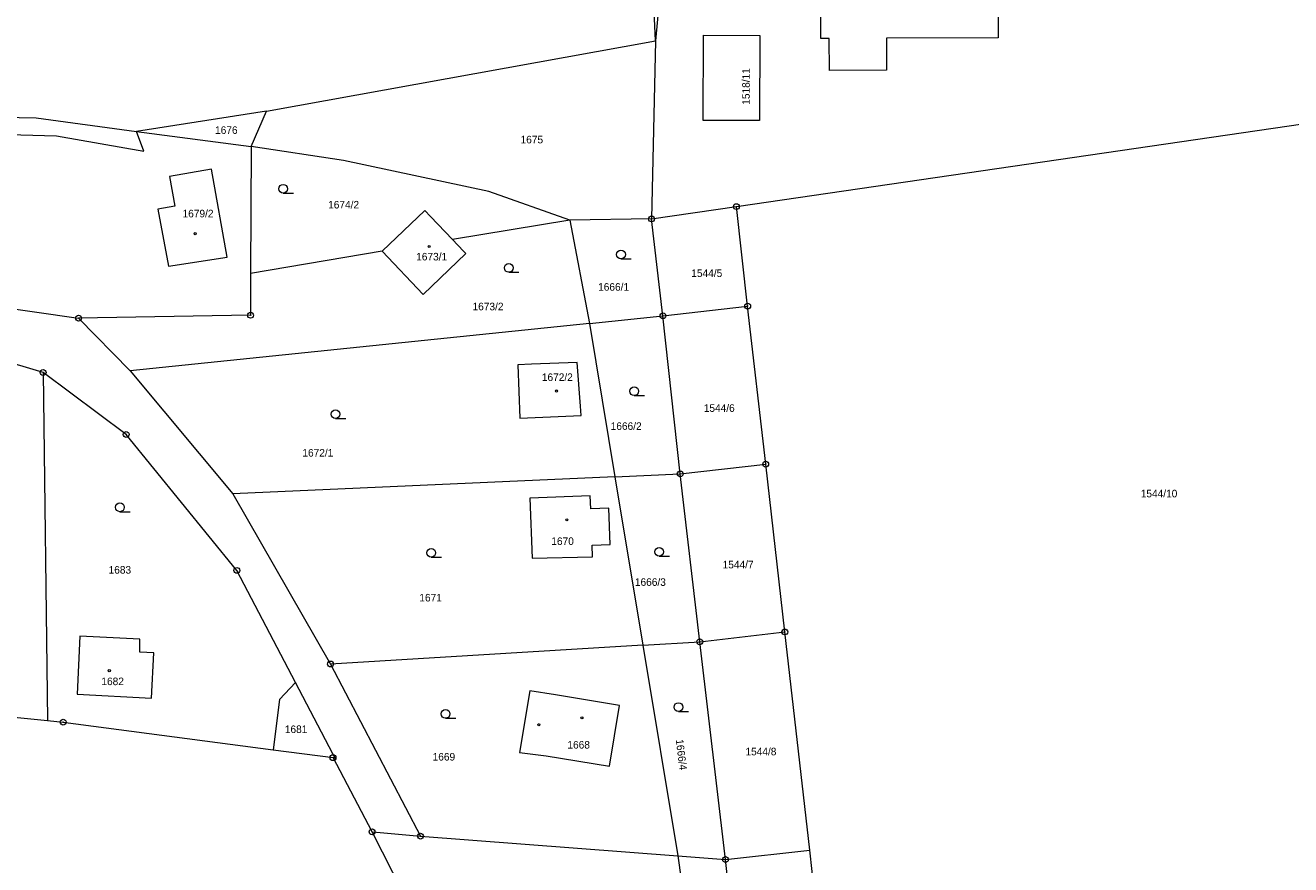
# Model space of a CAD drawing. Header units: metres. Extents: x -457056 to -456407, y -1113260 to -1112665.
# Tile 6 of 16: x -456850 to -456741, y -1113214 to -1113142. Entities that reach past the tile are written whole.
import ezdxf
from ezdxf.enums import TextEntityAlignment as Align

# ---------------------------------------------------------------- set-up
doc = ezdxf.new("R2010")
doc.units = ezdxf.units.M
for name, color, linetype, lineweight in [('KM_doplnkovy_popis', 7, 'Continuous', 0), ('KM_Parcelni_cislo', 7, 'Continuous', 0), ('KM_Plochy_katastr', 7, 'Continuous', 0), ('KM_Vlastnicka_hranice', 7, 'Continuous', 0)]:
    doc.layers.add(name, color=color, linetype=linetype, lineweight=lineweight)
doc.styles.add('Style-cs_Working', font='cs_Working.shx')

# ---------------------------------------------------------------- blocks, each defined once
blk = doc.blocks.new('4.02')
at = {"layer": 'KM_Plochy_katastr', "color": 251, "linetype": 'Continuous', "lineweight": 0}
blk.add_circle((-0.01, 0), 0.175, dxfattribs=at)
blk = doc.blocks.new('3.04')
at = {"layer": 'KM_Plochy_katastr', "color": 251, "linetype": 'Continuous', "lineweight": 0}
blk.add_line((0.01, 0), (1.76, 0), dxfattribs=at)
blk.add_circle((0.01, 0.75), 0.75, dxfattribs=at)
blk = doc.blocks.new('1.05')
at = {"layer": 'KM_doplnkovy_popis', "color": 251, "linetype": 'Continuous', "lineweight": 0}
for radius in [0.5, 0.0303]:
    blk.add_circle((0, 0), radius, dxfattribs=at)

msp = doc.modelspace()

# ---------------------------------------------------------------- linework, layer by layer
at = {"layer": 'KM_Vlastnicka_hranice', "linetype": 'Continuous'}
for p, q in [((-456794.12, -1113127.47), (-456795.45, -1113142.96)), ((-456828.85, -1113148.98), (-456795.45, -1113142.96)), ((-456795.45, -1113142.96), (-456795.8, -1113158.25)), ((-456788.52, -1113157.19), (-456725.53, -1113147.98)), ((-456828.85, -1113148.98), (-456840.01, -1113150.73)), ((-456830.18, -1113152.04), (-456828.85, -1113148.98)), ((-456840.01, -1113150.73), (-456830.18, -1113152.04)), ((-456830.18, -1113152.04), (-456830.22, -1113162.92)), ((-456812.9, -1113160.01), (-456814.78, -1113158.03)), ((-456795.8, -1113158.25), (-456788.52, -1113157.19)), ((-456787.55, -1113165.73), (-456788.52, -1113157.19)), ((-456802.81, -1113158.34), (-456812.9, -1113160.01)), ((-456795.8, -1113158.25), (-456802.81, -1113158.34)), ((-456802.81, -1113158.34), (-456801.12, -1113167.22)), ((-456794.82, -1113166.57), (-456795.8, -1113158.25)), ((-456811.95, -1113161), (-456812.9, -1113160.01)), ((-456818.93, -1113161), (-456830.22, -1113162.92)), ((-456830.22, -1113162.92), (-456830.23, -1113166.52)), ((-456794.82, -1113166.57), (-456787.55, -1113165.73)), ((-456786, -1113179.3), (-456787.55, -1113165.73)), ((-456830.23, -1113166.52), (-456844.99, -1113166.76)), ((-456844.99, -1113166.76), (-456840.57, -1113171.29)), ((-456801.12, -1113167.22), (-456794.82, -1113166.57)), ((-456793.34, -1113180.14), (-456794.82, -1113166.57)), ((-456848.04, -1113171.43), (-456860.63, -1113167.68)), ((-456801.12, -1113167.22), (-456840.57, -1113171.29)), ((-456801.12, -1113167.22), (-456798.96, -1113180.39)), ((-456848.04, -1113171.43), (-456847.66, -1113201.31)), ((-456840.57, -1113171.29), (-456831.75, -1113181.85)), ((-456793.34, -1113180.14), (-456786, -1113179.3)), ((-456784.36, -1113193.71), (-456786, -1113179.3)), ((-456798.96, -1113180.39), (-456831.75, -1113181.85)), ((-456798.96, -1113180.39), (-456793.34, -1113180.14)), ((-456798.96, -1113180.39), (-456796.56, -1113194.85)), ((-456791.66, -1113194.55), (-456793.34, -1113180.14)), ((-456831.75, -1113181.85), (-456823.36, -1113196.46)), ((-456791.66, -1113194.55), (-456784.36, -1113193.71)), ((-456782.22, -1113212.43), (-456784.36, -1113193.71)), ((-456796.56, -1113194.85), (-456823.36, -1113196.46)), ((-456796.56, -1113194.85), (-456791.66, -1113194.55)), ((-456796.56, -1113194.85), (-456793.54, -1113212.94)), ((-456789.45, -1113213.25), (-456791.66, -1113194.55)), ((-456823.36, -1113196.46), (-456815.64, -1113211.24)), ((-456861.52, -1113199.89), (-456847.66, -1113201.31)), ((-456828.3, -1113203.82), (-456823.15, -1113204.5)), ((-456819.8, -1113210.87), (-456823.15, -1113204.5)), ((-456808.13, -1113233.7), (-456819.8, -1113210.87)), ((-456815.64, -1113211.24), (-456793.54, -1113212.94)), ((-456789.45, -1113213.25), (-456782.22, -1113212.43)), ((-456781.61, -1113217.8), (-456782.22, -1113212.43)), ((-456793.54, -1113212.94), (-456789.45, -1113213.25)), ((-456788.67, -1113220.43), (-456789.45, -1113213.25))]:
    msp.add_line(p, q, dxfattribs=at)
at = {"layer": 'KM_Vlastnicka_hranice', "linetype": 'Continuous', "flags": 128}
for points in [[(-456795.45, -1113142.96), (-456796.15, -1113127.68), (-456791, -1113066.22), (-456789.12, -1113014.4), (-456793.24, -1112967.73), (-456797.64, -1112965.43), (-456811.57, -1112963.01)], [(-456780.54, -1113142.75), (-456781.28, -1113142.76), (-456781.31, -1113132.46), (-456775.6, -1113132.44), (-456775.61, -1113131.13), (-456772.2, -1113131.14), (-456772.19, -1113132.42), (-456766.03, -1113132.4), (-456766.04, -1113142.69), (-456775.64, -1113142.73), (-456775.63, -1113145.48), (-456780.52, -1113145.51), (-456780.54, -1113142.75)], [(-456791.38, -1113149.79), (-456791.33, -1113142.48), (-456786.49, -1113142.49), (-456786.54, -1113149.8), (-456791.38, -1113149.79)], [(-456868.96, -1113149.17), (-456848.64, -1113149.58), (-456840.01, -1113150.73)], [(-456872.44, -1113150.41), (-456846.9, -1113151.12), (-456839.39, -1113152.42), (-456840.01, -1113150.73)], [(-456802.81, -1113158.34), (-456809.76, -1113155.89), (-456822.25, -1113153.24), (-456830.18, -1113152.04)], [(-456838.18, -1113157.4), (-456837.28, -1113162.31), (-456832.25, -1113161.54), (-456833.59, -1113153.97), (-456837.19, -1113154.6), (-456836.74, -1113157.15), (-456838.18, -1113157.4)], [(-456814.78, -1113158.03), (-456815.27, -1113157.52), (-456818.93, -1113161)], [(-456818.93, -1113161), (-456815.4, -1113164.73), (-456811.74, -1113161.22), (-456811.95, -1113161)], [(-456870.8, -1113165.67), (-456860.34, -1113164.57), (-456844.99, -1113166.76)], [(-456801.9, -1113174.33), (-456802.2, -1113170.57), (-456806.1, -1113170.72), (-456807.28, -1113170.76), (-456807.11, -1113175.34), (-456801.84, -1113175.11), (-456801.9, -1113174.33)], [(-456826.36, -1113198.06), (-456831.41, -1113188.42), (-456840.91, -1113176.75), (-456848.04, -1113171.43)], [(-456806.25, -1113182.23), (-456806.04, -1113187.38), (-456800.87, -1113187.25), (-456800.91, -1113186.26), (-456799.34, -1113186.2), (-456799.46, -1113183.07), (-456801.02, -1113183.13), (-456801.06, -1113182.02), (-456806.25, -1113182.23)], [(-456838.74, -1113199.38), (-456838.53, -1113195.5), (-456839.73, -1113195.43), (-456839.73, -1113194.32), (-456844.89, -1113194.07), (-456845.11, -1113199.04), (-456838.74, -1113199.38)], [(-456826.36, -1113198.06), (-456827.73, -1113199.51), (-456828.3, -1113203.82)], [(-456823.15, -1113204.5), (-456822.96, -1113204.53), (-456823.16, -1113204.17), (-456826.36, -1113198.06)], [(-456798.56, -1113200.02), (-456804.05, -1113199.12), (-456806.25, -1113198.75), (-456807.15, -1113204.07), (-456804.86, -1113204.35), (-456799.42, -1113205.23), (-456798.56, -1113200.02)], [(-456847.66, -1113201.31), (-456846.32, -1113201.45), (-456828.3, -1113203.82)], [(-456819.8, -1113210.87), (-456819.43, -1113210.9), (-456815.64, -1113211.24)], [(-456793.54, -1113212.94), (-456791.37, -1113228.37), (-456806.88, -1113233.62)]]:
    msp.add_lwpolyline(points, dxfattribs=at)

# ---------------------------------------------------------------- block references
at = {"layer": 'KM_doplnkovy_popis', "linetype": 'Continuous', "xscale": 0.5, "yscale": 0.5, "zscale": 0.5}
for p in [(-456788.52, -1113157.19), (-456795.8, -1113158.25), (-456787.55, -1113165.73), (-456844.99, -1113166.76), (-456830.23, -1113166.52), (-456794.82, -1113166.57), (-456848.04, -1113171.43), (-456840.91, -1113176.75), (-456793.34, -1113180.14), (-456786, -1113179.3), (-456831.41, -1113188.42), (-456784.36, -1113193.71), (-456791.66, -1113194.55), (-456823.36, -1113196.46), (-456846.32, -1113201.45), (-456823.15, -1113204.5), (-456819.8, -1113210.87), (-456815.64, -1113211.24), (-456789.45, -1113213.25)]:
    msp.add_blockref('1.05', p, dxfattribs=at)
at = {"layer": 'KM_Plochy_katastr', "linetype": 'Continuous', "xscale": 0.5, "yscale": 0.5, "zscale": 0.5}
for name, p in [('3.04', (-456827.43, -1113156.03)), ('4.02', (-456834.98, -1113159.51)), ('4.02', (-456814.88, -1113160.61)), ('3.04', (-456798.43, -1113161.67)), ('3.04', (-456808.07, -1113162.83)), ('4.02', (-456803.96, -1113173.02)), ('3.04', (-456797.29, -1113173.42)), ('3.04', (-456822.94, -1113175.38)), ('3.04', (-456841.45, -1113183.38)), ('4.02', (-456803.07, -1113184.08)), ('3.04', (-456814.72, -1113187.29)), ('3.04', (-456795.15, -1113187.2)), ('4.02', (-456842.35, -1113197.03)), ('3.04', (-456813.49, -1113201.12)), ('3.04', (-456793.5, -1113200.53)), ('4.02', (-456805.48, -1113201.67)), ('4.02', (-456801.77, -1113201.08))]:
    msp.add_blockref(name, p, dxfattribs=at)

# ---------------------------------------------------------------- texts
at = {"layer": 'KM_Parcelni_cislo', "linetype": 'Continuous', "style": 'Style-cs_Working'}
msp.add_text('1518/11', height=0.65, rotation=90, dxfattribs=at).set_placement((-456787.37, -1113146.87), align=Align.CENTER)
for s, p in [('1676', (-456832.31, -1113150.62)), ('1682', (-456842.07, -1113197.95)), ('1681', (-456826.32, -1113202.06))]:
    msp.add_text(s, height=0.65, dxfattribs=at).set_placement(p, align=Align.MIDDLE_CENTER)
for s, p in [('1675', (-456806.08, -1113151.76)), ('1673/1', (-456814.68, -1113161.81)), ('1544/5', (-456791.06, -1113163.23)), ('1672/2', (-456803.89, -1113172.16)), ('1544/6', (-456789.99, -1113174.81)), ('1544/10', (-456752.23, -1113182.15)), ('1670', (-456803.44, -1113186.24)), ('1683', (-456841.45, -1113188.7)), ('1544/7', (-456788.37, -1113188.25)), ('1671', (-456814.77, -1113191.09)), ('1668', (-456802.06, -1113203.72)), ('1544/8', (-456786.41, -1113204.3)), ('1669', (-456813.63, -1113204.75))]:
    msp.add_text(s, height=0.65, dxfattribs=at).set_placement(p, align=Align.CENTER)
for s, p in [('1674/2', (-456823.57, -1113157.35)), ('1666/1', (-456800.39, -1113164.41)), ('1673/2', (-456811.17, -1113166.09)), ('1666/2', (-456799.31, -1113176.36)), ('1672/1', (-456825.78, -1113178.65)), ('1666/3', (-456797.23, -1113189.75))]:
    msp.add_text(s, height=0.65, dxfattribs=at).set_placement(p)
msp.add_text('1679/2', height=0.65, dxfattribs=at).set_placement((-456833.41, -1113157.46), align=Align.TOP_RIGHT)
msp.add_text('1666/4', height=0.65, rotation=277, dxfattribs=at).set_placement((-456793.72, -1113202.96))

doc.saveas('drawing.dxf')
